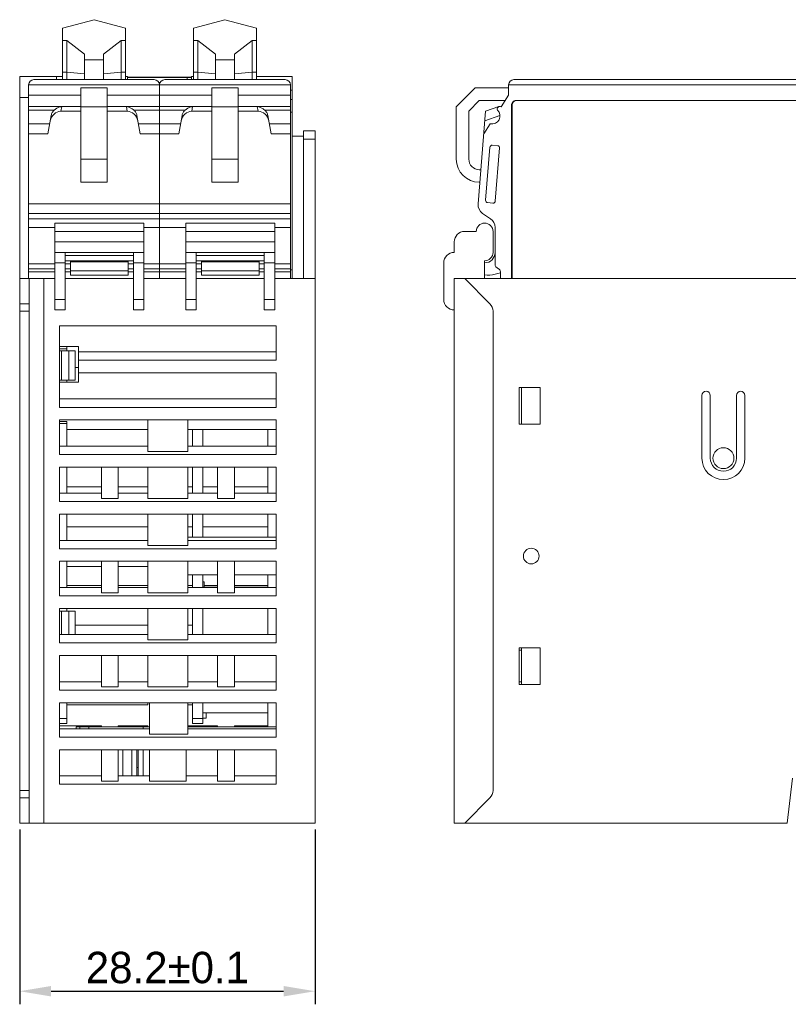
# Model space of a CAD drawing. Header units: inches. Extents: x 830 to 2908, y -1046 to 167.
# Tile 60 of 62: x 2725 to 2799, y -941 to -847. Entities that reach past the tile are written whole.
import ezdxf

# ---------------------------------------------------------------- set-up
doc = ezdxf.new("R2010")
doc.units = ezdxf.units.IN
doc.header["$LTSCALE"] = 23.1
doc.header["$MEASUREMENT"] = 0
doc.header["$PDSIZE"] = -5
doc.layers.get('0').update_dxf_attribs({"lineweight": 18})
doc.layers.get('Defpoints').update_dxf_attribs({"lineweight": 18})
for name, color, linetype, lineweight in [('1_13_1_1', 7, 'Continuous', 18), ('1_15_1_1', 7, 'Continuous', 18), ('1_27', 7, 'Continuous', 18), ('1_4_1_3', 7, 'Continuous', 18), ('1_6', 7, 'Continuous', 18)]:
    doc.layers.add(name, color=color, linetype=linetype, lineweight=lineweight)
doc.styles.add('文字样式①', font='txt')
doc.dimstyles.new('标准样式（宋体）', dxfattribs={"dimtxt": 3, "dimasz": 3, "dimexe": 1.25, "dimexo": 0.625, "dimtad": 1, "dimtoh": 1, "dimdec": 8, "dimdsep": 46, "dimtxsty": '文字样式①', "dimcen": 0, "dimdle": 6, "dimadec": 0, "dimazin": 0, "dimtfac": 1, "dimtofl": 0, "dimtmove": 0, "dimatfit": 3, "dimfxl": 1, "dimtolj": 1, "dimarcsym": 0})

# ---------------------------------------------------------------- blocks, each defined once
blk = doc.blocks.new('*D21')
at = {"color": 0, "lineweight": -2, "transparency": 16777216}
for p, q in [((2725.474, -924.639), (2725.474, -941.319)), ((2753.674, -924.639), (2753.674, -941.319)), ((2728.474, -940.069), (2750.674, -940.069))]:
    blk.add_line(p, q, dxfattribs=at)
at = {"color": 0, "transparency": 16777216}
for points in [[(2728.474, -939.569), (2728.474, -940.569), (2725.474, -940.069)], [(2750.674, -939.569), (2750.674, -940.569), (2753.674, -940.069)]]:
    blk.add_solid(points, dxfattribs=at)
at = {"layer": 'Defpoints', "color": 0, "transparency": 16777216}
for p in [(2725.474, -924.014), (2753.674, -924.014), (2753.674, -940.069)]:
    blk.add_point(p, dxfattribs=at)
at = {"color": 0, "lineweight": 0, "transparency": 16777216, "insert": (2739.574, -937.827), "char_height": 3, "attachment_point": 5, "style": '文字样式①'}
blk.add_mtext('\\A1;28.2{\\H1x;%%p0.1}', dxfattribs=at)

msp = doc.modelspace()

# ---------------------------------------------------------------- linework, layer by layer
at = {"color": 7, "linetype": 'Continuous', "lineweight": 0}
for p, q in [((2725.474, -924.014), (2725.474, -852.714)), ((2725.474, -852.714), (2729.574, -852.714)), ((2728.974, -852.714), (2728.974, -853.014)), ((2735.574, -852.714), (2735.774, -852.714)), ((2735.774, -853.014), (2735.774, -852.714)), ((2741.874, -852.789), (2735.774, -852.789)), ((2735.774, -852.814), (2741.874, -852.814)), ((2736.274, -852.789), (2736.274, -852.814)), ((2737.234, -852.789), (2737.234, -852.814)), ((2741.474, -853.014), (2741.474, -852.814)), ((2741.874, -852.714), (2742.074, -852.714)), ((2741.874, -852.714), (2741.874, -853.014)), ((2748.074, -852.714), (2751.474, -852.714)), ((2751.474, -872.014), (2751.474, -852.714)), ((2738.89, -853.278), (2738.759, -853.278)), ((2751.324, -854.014), (2751.474, -854.014)), ((2726.324, -854.716), (2725.474, -854.716)), ((2751.474, -854.914), (2751.324, -854.914)), ((2751.324, -856.114), (2751.474, -856.114)), ((2751.474, -858.414), (2752.574, -858.414)), ((2752.574, -857.914), (2753.674, -857.914)), ((2752.574, -857.914), (2752.574, -872.014)), ((2753.674, -924.014), (2753.674, -857.914)), ((2753.674, -858.714), (2752.574, -858.714)), ((2737.324, -866.714), (2728.824, -866.714)), ((2728.824, -875.014), (2728.824, -866.714)), ((2737.324, -875.014), (2737.324, -866.714)), ((2749.824, -866.714), (2741.324, -866.714)), ((2741.324, -875.014), (2741.324, -866.714)), ((2749.824, -875.014), (2749.824, -866.714)), ((2728.824, -867.514), (2737.324, -867.514)), ((2741.324, -867.514), (2749.824, -867.514)), ((2769.065, -867.514), (2767.965, -867.514)), ((2770.665, -869.514), (2770.665, -867.514)), ((2737.324, -868.514), (2728.824, -868.514)), ((2749.824, -868.514), (2741.324, -868.514)), ((2766.965, -868.514), (2766.965, -869.514)), ((2728.824, -869.514), (2737.324, -869.514)), ((2729.824, -875.014), (2729.824, -869.514)), ((2736.324, -875.014), (2736.324, -869.514)), ((2741.324, -869.514), (2749.824, -869.514)), ((2742.324, -875.014), (2742.324, -869.514)), ((2748.824, -875.014), (2748.824, -869.514)), ((2729.824, -870.514), (2728.824, -870.514)), ((2736.324, -869.802), (2729.824, -869.802)), ((2736.324, -870.314), (2729.824, -870.314)), ((2737.324, -870.514), (2736.324, -870.514)), ((2742.324, -870.514), (2741.324, -870.514)), ((2742.324, -869.802), (2748.824, -869.802)), ((2748.824, -870.314), (2742.324, -870.314)), ((2749.824, -870.514), (2748.824, -870.514)), ((2765.965, -870.514), (2765.965, -874.014)), ((2769.865, -872.014), (2769.865, -870.314)), ((2751.324, -871.164), (2751.474, -871.164)), ((2725.474, -872.014), (2728.824, -872.014)), ((2726.374, -924.014), (2726.374, -872.014)), ((2727.774, -872.014), (2727.774, -924.014)), ((2736.324, -872.014), (2729.824, -872.014)), ((2741.324, -872.014), (2737.324, -872.014)), ((2742.324, -872.014), (2748.824, -872.014)), ((2753.674, -872.014), (2749.824, -872.014)), ((2766.965, -872.014), (2766.965, -924.014)), ((2766.965, -872.014), (2806.608, -872.014)), ((2767.965, -872.014), (2770.372, -874.421)), ((2725.474, -874.421), (2726.374, -874.421)), ((2728.824, -874.014), (2729.824, -874.014)), ((2736.324, -874.014), (2737.324, -874.014)), ((2741.324, -874.014), (2742.324, -874.014)), ((2748.824, -874.014), (2749.824, -874.014)), ((2726.374, -875.128), (2725.474, -875.128)), ((2729.824, -875.014), (2728.824, -875.014)), ((2737.324, -875.014), (2736.324, -875.014)), ((2742.324, -875.014), (2741.324, -875.014)), ((2749.824, -875.014), (2748.824, -875.014)), ((2770.665, -920.9), (2770.665, -875.128)), ((2749.974, -876.514), (2729.274, -876.514)), ((2729.274, -884.314), (2729.274, -876.514)), ((2749.974, -876.514), (2749.974, -879.814)), ((2729.274, -878.514), (2731.074, -878.514)), ((2729.274, -878.714), (2729.974, -878.714)), ((2729.274, -878.914), (2730.774, -878.914)), ((2729.474, -878.914), (2729.474, -881.714)), ((2729.974, -878.914), (2729.974, -878.514)), ((2730.174, -878.914), (2730.174, -881.714)), ((2730.774, -878.914), (2730.774, -881.714)), ((2731.074, -881.914), (2731.074, -878.514)), ((2749.974, -879.014), (2731.074, -879.014)), ((2749.974, -879.814), (2731.074, -879.814)), ((2730.774, -880.514), (2731.074, -880.514)), ((2749.974, -881.014), (2731.074, -881.014)), ((2749.974, -881.014), (2749.974, -884.314)), ((2729.274, -881.714), (2730.774, -881.714)), ((2729.274, -881.914), (2731.074, -881.914)), ((2729.974, -881.914), (2729.974, -881.714)), ((2773.165, -885.914), (2773.165, -882.414)), ((2773.165, -882.414), (2775.165, -882.414)), ((2773.38, -882.414), (2773.38, -885.914)), ((2775.165, -882.414), (2775.165, -885.914)), ((2749.974, -883.514), (2729.274, -883.514)), ((2790.615, -883.164), (2790.615, -889.164)), ((2791.415, -889.164), (2791.415, -883.164)), ((2793.915, -883.164), (2793.915, -889.164)), ((2794.715, -889.164), (2794.715, -883.164)), ((2749.974, -884.314), (2729.274, -884.314)), ((2729.274, -885.514), (2749.974, -885.514)), ((2729.274, -888.814), (2729.274, -885.514)), ((2729.974, -885.664), (2729.274, -885.664)), ((2729.974, -888.014), (2729.974, -885.664)), ((2737.724, -885.514), (2737.724, -888.514)), ((2741.524, -888.514), (2741.524, -885.514)), ((2749.974, -885.514), (2749.974, -888.814)), ((2729.974, -885.864), (2729.274, -885.864)), ((2737.724, -886.414), (2729.974, -886.414)), ((2749.974, -886.414), (2741.524, -886.414)), ((2741.974, -888.014), (2741.974, -886.414)), ((2742.974, -886.414), (2742.974, -888.014)), ((2749.174, -888.014), (2749.174, -886.414)), ((2775.165, -885.914), (2773.165, -885.914)), ((2729.274, -888.014), (2737.724, -888.014)), ((2737.724, -888.514), (2741.524, -888.514)), ((2741.524, -888.014), (2749.974, -888.014)), ((2749.974, -888.814), (2729.274, -888.814)), ((2729.274, -890.014), (2749.974, -890.014)), ((2729.274, -893.314), (2729.274, -890.014)), ((2729.974, -890.014), (2729.974, -892.514)), ((2733.274, -890.014), (2733.274, -893.014)), ((2734.874, -893.014), (2734.874, -890.014)), ((2737.724, -890.014), (2737.724, -893.014)), ((2741.524, -893.014), (2741.524, -890.014)), ((2741.974, -892.514), (2741.974, -890.014)), ((2742.974, -890.014), (2742.974, -892.514)), ((2744.374, -890.014), (2744.374, -893.014)), ((2745.974, -893.014), (2745.974, -890.014)), ((2749.174, -892.514), (2749.174, -890.014)), ((2749.974, -890.014), (2749.974, -893.314)), ((2729.974, -891.914), (2733.274, -891.914)), ((2734.874, -891.914), (2737.724, -891.914)), ((2741.524, -891.914), (2741.974, -891.914)), ((2742.974, -891.914), (2744.374, -891.914)), ((2749.174, -891.914), (2745.974, -891.914)), ((2729.274, -892.514), (2733.274, -892.514)), ((2733.274, -893.014), (2734.874, -893.014)), ((2734.874, -892.514), (2737.724, -892.514)), ((2737.724, -893.014), (2741.524, -893.014)), ((2741.524, -892.514), (2744.374, -892.514)), ((2744.374, -893.014), (2745.974, -893.014)), ((2745.974, -892.514), (2749.974, -892.514)), ((2749.974, -893.314), (2729.274, -893.314)), ((2729.274, -894.514), (2749.974, -894.514)), ((2729.274, -897.814), (2729.274, -894.514)), ((2729.974, -894.514), (2729.974, -897.014)), ((2737.724, -894.514), (2737.724, -897.514)), ((2741.524, -897.514), (2741.524, -894.514)), ((2741.974, -896.714), (2741.974, -894.514)), ((2742.974, -894.514), (2742.974, -896.714)), ((2749.174, -896.714), (2749.174, -894.514)), ((2749.974, -894.514), (2749.974, -897.814)), ((2729.974, -895.714), (2737.724, -895.714)), ((2741.974, -895.714), (2741.524, -895.714)), ((2749.174, -895.714), (2742.974, -895.714)), ((2729.274, -897.014), (2737.724, -897.014)), ((2741.524, -896.714), (2749.974, -896.714)), ((2741.524, -897.014), (2749.974, -897.014)), ((2749.974, -897.814), (2729.274, -897.814)), ((2737.724, -897.514), (2741.524, -897.514)), ((2729.274, -899.014), (2749.974, -899.014)), ((2729.274, -902.314), (2729.274, -899.014)), ((2729.974, -899.014), (2729.974, -901.514)), ((2729.974, -899.514), (2733.274, -899.514)), ((2733.274, -899.014), (2733.274, -902.014)), ((2734.874, -902.014), (2734.874, -899.014)), ((2734.874, -899.514), (2737.724, -899.514)), ((2737.724, -899.014), (2737.724, -902.014)), ((2741.524, -902.014), (2741.524, -899.014)), ((2744.374, -899.014), (2744.374, -902.014)), ((2745.974, -902.014), (2745.974, -899.014)), ((2749.974, -899.014), (2749.974, -902.314)), ((2744.374, -900.314), (2741.524, -900.314)), ((2741.974, -901.514), (2741.974, -900.314)), ((2742.974, -900.314), (2742.974, -901.514)), ((2749.974, -900.314), (2745.974, -900.314)), ((2749.174, -901.514), (2749.174, -900.314)), ((2729.274, -901.514), (2733.274, -901.514)), ((2729.974, -901.314), (2733.274, -901.314)), ((2737.724, -901.314), (2734.874, -901.314)), ((2734.874, -901.514), (2737.724, -901.514)), ((2741.974, -901.314), (2741.524, -901.314)), ((2741.524, -901.514), (2744.374, -901.514)), ((2744.374, -901.314), (2743.074, -901.314)), ((2749.174, -901.314), (2745.974, -901.314)), ((2745.974, -901.514), (2749.974, -901.514)), ((2749.974, -902.314), (2729.274, -902.314)), ((2733.274, -902.014), (2734.874, -902.014)), ((2737.724, -902.014), (2741.524, -902.014)), ((2744.374, -902.014), (2745.974, -902.014)), ((2729.274, -903.514), (2749.974, -903.514)), ((2729.274, -906.814), (2729.274, -903.514)), ((2729.974, -903.764), (2729.974, -903.514)), ((2737.724, -903.514), (2737.724, -906.514)), ((2741.524, -906.514), (2741.524, -903.514)), ((2741.974, -906.014), (2741.974, -903.514)), ((2742.974, -903.514), (2742.974, -906.014)), ((2749.174, -906.014), (2749.174, -903.514)), ((2749.974, -903.514), (2749.974, -906.814)), ((2729.274, -903.764), (2730.774, -903.764)), ((2729.474, -903.764), (2729.474, -906.014)), ((2730.174, -903.764), (2730.174, -906.014)), ((2730.774, -903.764), (2730.774, -906.014)), ((2730.774, -905.114), (2737.724, -905.114)), ((2741.974, -905.114), (2741.524, -905.114)), ((2729.274, -906.014), (2737.724, -906.014)), ((2741.524, -906.014), (2749.974, -906.014)), ((2749.974, -906.814), (2729.274, -906.814)), ((2737.724, -906.514), (2741.524, -906.514)), ((2773.165, -907.264), (2775.165, -907.264)), ((2773.165, -910.764), (2773.165, -907.264)), ((2773.38, -907.264), (2773.38, -910.764)), ((2775.165, -907.264), (2775.165, -910.764)), ((2729.274, -908.014), (2749.974, -908.014)), ((2729.274, -911.314), (2729.274, -908.014)), ((2733.274, -908.014), (2733.274, -911.014)), ((2734.874, -911.014), (2734.874, -908.014)), ((2737.724, -908.014), (2737.724, -911.014)), ((2741.524, -911.014), (2741.524, -908.014)), ((2744.374, -908.014), (2744.374, -911.014)), ((2745.974, -911.014), (2745.974, -908.014)), ((2749.974, -908.014), (2749.974, -911.314)), ((2773.165, -907.514), (2773.38, -907.514)), ((2729.274, -910.514), (2733.274, -910.514)), ((2733.274, -911.014), (2734.874, -911.014)), ((2734.874, -910.514), (2737.724, -910.514)), ((2737.724, -911.014), (2741.524, -911.014)), ((2741.524, -910.514), (2744.374, -910.514)), ((2744.374, -911.014), (2745.974, -911.014)), ((2745.974, -910.514), (2749.974, -910.514)), ((2773.165, -910.514), (2773.38, -910.514)), ((2775.165, -910.764), (2773.165, -910.764)), ((2749.974, -911.314), (2729.274, -911.314)), ((2729.274, -912.514), (2749.974, -912.514)), ((2729.274, -915.812), (2729.274, -912.514)), ((2729.974, -914.514), (2729.974, -912.514)), ((2729.974, -912.714), (2737.724, -912.714)), ((2737.724, -912.514), (2737.724, -912.714)), ((2737.874, -912.514), (2737.874, -915.514)), ((2741.524, -915.515), (2741.524, -912.514)), ((2741.974, -912.714), (2741.524, -912.714)), ((2741.974, -914.514), (2741.974, -912.514)), ((2742.974, -912.514), (2742.974, -914.514)), ((2749.174, -914.814), (2749.174, -912.514)), ((2749.974, -912.514), (2749.974, -915.817)), ((2729.274, -914.014), (2729.974, -914.014)), ((2729.974, -914.514), (2729.274, -914.514)), ((2729.274, -914.714), (2733.274, -914.714)), ((2730.87, -914.814), (2737.874, -914.814)), ((2730.87, -914.814), (2730.87, -915.011)), ((2731.224, -915.011), (2731.224, -914.814)), ((2732.074, -914.814), (2732.074, -915.012)), ((2733.274, -914.714), (2733.274, -914.814)), ((2734.874, -914.714), (2737.724, -914.714)), ((2734.874, -914.814), (2734.874, -914.714)), ((2737.274, -915.014), (2737.274, -914.814)), ((2737.724, -914.714), (2737.724, -914.814)), ((2741.524, -914.714), (2744.374, -914.714)), ((2741.524, -914.814), (2749.974, -914.814)), ((2742.974, -914.014), (2741.974, -914.014)), ((2742.974, -914.514), (2741.974, -914.514)), ((2744.374, -914.714), (2744.374, -914.814)), ((2749.174, -914.714), (2745.974, -914.714)), ((2745.974, -914.814), (2745.974, -914.714)), ((2729.274, -915.011), (2737.874, -915.014)), ((2749.974, -915.819), (2729.274, -915.811)), ((2737.874, -915.514), (2741.524, -915.515)), ((2741.524, -915.015), (2749.974, -915.019)), ((2729.274, -917.011), (2749.974, -917.011)), ((2729.274, -920.309), (2729.274, -917.011)), ((2733.274, -917.011), (2733.274, -920.009)), ((2734.874, -920.009), (2734.874, -917.011)), ((2735.324, -917.011), (2735.324, -919.509)), ((2736.174, -917.011), (2736.174, -919.509)), ((2736.674, -919.51), (2736.674, -917.011)), ((2736.774, -917.011), (2736.774, -919.51)), ((2737.274, -919.51), (2737.274, -917.011)), ((2737.874, -917.011), (2737.874, -920.01)), ((2741.374, -920.01), (2741.374, -917.011)), ((2744.374, -917.011), (2744.374, -920.011)), ((2745.974, -920.012), (2745.974, -917.011)), ((2749.974, -917.011), (2749.974, -920.312)), ((2729.274, -919.508), (2733.274, -919.509)), ((2734.874, -919.509), (2737.874, -919.51)), ((2736.674, -918.714), (2736.774, -918.714)), ((2741.374, -919.511), (2744.374, -919.511)), ((2745.974, -919.512), (2749.974, -919.512)), ((2749.974, -920.312), (2729.274, -920.308)), ((2733.274, -920.009), (2734.874, -920.009)), ((2737.874, -920.01), (2741.374, -920.011)), ((2744.374, -920.011), (2745.974, -920.012)), ((2799.265, -919.714), (2798.765, -924.014)), ((2725.474, -920.9), (2726.374, -920.9)), ((2726.374, -921.607), (2725.474, -921.607)), ((2770.372, -921.607), (2767.965, -924.014)), ((2725.474, -924.014), (2753.674, -924.014)), ((2766.965, -924.014), (2798.765, -924.014))]:
    msp.add_line(p, q, dxfattribs=at)
for centre, radius in [((2792.665, -889.164), 1), ((2774.315, -898.514), 0.75)]:
    msp.add_circle(centre, radius, dxfattribs=at)
for centre, radius, start, end in [((2769.865, -867.514), 0.8, 0, 180), ((2767.965, -868.514), 1, 90, 180), ((2766.965, -870.514), 1, 90, 180), ((2769.865, -869.514), 0.8, 270, 0), ((2766.965, -874.014), 1, 180, 270), ((2769.665, -875.128), 1, 0, 45), ((2791.015, -883.164), 0.4, 0, 180), ((2794.315, -883.164), 0.4, 0, 180), ((2792.665, -889.164), 2.05, 180, 0), ((2792.665, -889.164), 1.25, 180, 0), ((2769.665, -920.9), 1, 315, 0)]:
    msp.add_arc(centre, radius, start, end, dxfattribs=at)
at = {"layer": '1_13_1_1', "color": 7, "linetype": 'Continuous', "lineweight": 0}
for q in [(2743.274, -913.48), (2742.974, -913.98)]:
    msp.add_line((2743.274, -913.98), q, dxfattribs=at)
at = {"layer": '1_15_1_1', "color": 7, "linetype": 'Continuous', "lineweight": 0}
for p, q in [((2742.974, -901.48), (2744.374, -901.48)), ((2745.974, -901.48), (2749.174, -901.48)), ((2742.974, -913.48), (2749.174, -913.48))]:
    msp.add_line(p, q, dxfattribs=at)
at = {"layer": '1_27', "color": 7, "linetype": 'Continuous', "lineweight": 0}
for p, q in [((2772.493, -855.414), (2772.493, -872.014)), ((2838.435, -855.014), (2772.893, -855.014))]:
    msp.add_line(p, q, dxfattribs=at)
msp.add_arc((2772.893, -855.414), 0.4, 90.03553, 179.99778, dxfattribs=at)
at = {"layer": '1_4_1_3', "color": 7, "linetype": 'Continuous', "lineweight": 0}
for p, q in [((2742.974, -900.98), (2743.074, -900.98)), ((2743.074, -900.98), (2743.074, -901.48))]:
    msp.add_line(p, q, dxfattribs=at)
at = {"layer": '1_6', "color": 7, "linetype": 'Continuous', "lineweight": 0}
for p, q in [((2732.574, -847.291), (2729.574, -848.085)), ((2729.574, -848.085), (2729.574, -853.014)), ((2735.574, -848.085), (2732.574, -847.291)), ((2735.574, -853.014), (2735.574, -848.085)), ((2745.074, -847.291), (2742.074, -848.085)), ((2742.074, -848.085), (2742.074, -853.014)), ((2748.074, -848.085), (2745.074, -847.291)), ((2748.074, -853.014), (2748.074, -848.085)), ((2729.974, -849.277), (2729.574, -849.277)), ((2729.974, -853.014), (2729.974, -849.277)), ((2731.674, -850.595), (2729.974, -849.277)), ((2735.174, -849.277), (2733.474, -850.595)), ((2735.174, -849.277), (2735.174, -853.014)), ((2735.574, -849.277), (2735.174, -849.277)), ((2742.474, -849.277), (2742.074, -849.277)), ((2742.474, -853.014), (2742.474, -849.277)), ((2744.174, -850.595), (2742.474, -849.277)), ((2747.674, -849.277), (2745.974, -850.595)), ((2748.074, -849.277), (2747.674, -849.277)), ((2747.674, -849.277), (2747.674, -853.014)), ((2731.674, -853.014), (2731.674, -850.595)), ((2733.474, -850.595), (2733.474, -853.014)), ((2744.174, -853.014), (2744.174, -850.595)), ((2745.974, -850.595), (2745.974, -853.014)), ((2731.674, -851.128), (2733.474, -851.128)), ((2744.174, -851.128), (2745.974, -851.128)), ((2729.974, -852.294), (2729.574, -852.294)), ((2731.674, -852.452), (2729.974, -852.294)), ((2735.174, -852.294), (2733.474, -852.452)), ((2735.574, -852.294), (2735.174, -852.294)), ((2742.474, -852.294), (2742.074, -852.294)), ((2744.174, -852.452), (2742.474, -852.294)), ((2747.674, -852.294), (2745.974, -852.452)), ((2748.074, -852.294), (2747.674, -852.294)), ((2726.324, -872.014), (2726.324, -853.514)), ((2751.324, -853.514), (2726.324, -853.514)), ((2726.824, -853.014), (2738.324, -853.014)), ((2738.824, -853.514), (2738.824, -872.014)), ((2739.324, -853.014), (2750.824, -853.014)), ((2751.324, -857.201), (2751.324, -853.514)), ((2772.157, -853.514), (2772.157, -854.514)), ((2837.603, -853.514), (2772.157, -853.514)), ((2772.657, -853.014), (2837.685, -853.014)), ((2726.324, -854.514), (2731.324, -854.514)), ((2731.324, -862.814), (2731.324, -853.814)), ((2731.324, -853.814), (2733.824, -853.814)), ((2733.824, -862.814), (2733.824, -853.814)), ((2733.824, -854.514), (2743.824, -854.514)), ((2743.824, -853.814), (2746.324, -853.814)), ((2743.824, -862.814), (2743.824, -853.814)), ((2746.324, -862.814), (2746.324, -853.814)), ((2746.324, -854.514), (2751.324, -854.514)), ((2767.157, -855.614), (2768.957, -853.814)), ((2768.957, -853.814), (2772.157, -853.814)), ((2771.452, -855.608), (2772.157, -854.514)), ((2726.324, -855.568), (2731.324, -855.568)), ((2729.404, -856.039), (2729.485, -855.583)), ((2731.324, -855.583), (2729.485, -855.583)), ((2731.324, -855.614), (2733.824, -855.614)), ((2733.824, -855.568), (2743.824, -855.568)), ((2735.663, -855.583), (2733.824, -855.583)), ((2735.663, -855.583), (2735.744, -856.039)), ((2741.904, -856.039), (2741.985, -855.583)), ((2743.824, -855.583), (2741.985, -855.583)), ((2743.824, -855.614), (2746.324, -855.614)), ((2746.324, -855.568), (2751.324, -855.568)), ((2748.163, -855.583), (2746.324, -855.583)), ((2748.163, -855.583), (2748.244, -856.039)), ((2767.157, -855.614), (2767.157, -860.614)), ((2769.357, -855.014), (2768.357, -856.014)), ((2769.357, -855.014), (2771.835, -855.014)), ((2771.232, -855.583), (2769.956, -856.039)), ((2772.431, -855.401), (2772.419, -855.513)), ((2772.419, -872.014), (2772.419, -855.513)), ((2772.46, -855.309), (2772.431, -855.401)), ((2772.881, -855.014), (2838.485, -855.014)), ((2728.776, -855.928), (2726.324, -855.928)), ((2728.485, -856.436), (2728.174, -858.198)), ((2731.324, -856.039), (2729.404, -856.039)), ((2735.744, -856.039), (2733.824, -856.039)), ((2741.276, -855.928), (2736.371, -855.928)), ((2736.974, -858.198), (2736.663, -856.436)), ((2740.985, -856.436), (2740.674, -858.198)), ((2743.824, -856.039), (2741.904, -856.039)), ((2748.244, -856.039), (2746.324, -856.039)), ((2751.324, -855.928), (2748.871, -855.928)), ((2749.474, -858.198), (2749.163, -856.436)), ((2768.357, -860.614), (2768.357, -856.014)), ((2769.243, -864.891), (2769.956, -856.039)), ((2769.882, -856.953), (2771.331, -856.436)), ((2772.419, -856.014), (2772.493, -856.014)), ((2728.345, -857.228), (2726.324, -857.228)), ((2740.845, -857.228), (2736.803, -857.228)), ((2751.324, -857.228), (2749.303, -857.228)), ((2751.324, -872.014), (2751.324, -857.228)), ((2769.782, -858.198), (2770.407, -857.228)), ((2728.174, -858.198), (2726.324, -858.198)), ((2740.674, -858.198), (2736.974, -858.198)), ((2751.324, -858.198), (2749.474, -858.198)), ((2771.111, -859.329), (2770.591, -859.28)), ((2770.373, -859.463), (2769.964, -864.542)), ((2770.882, -864.624), (2771.291, -859.544)), ((2731.324, -860.614), (2733.824, -860.614)), ((2743.824, -860.614), (2746.324, -860.614)), ((2769.357, -861.614), (2769.507, -861.614)), ((2733.824, -862.814), (2731.324, -862.814)), ((2746.324, -862.814), (2743.824, -862.814)), ((2769.41, -862.814), (2769.357, -862.814)), ((2726.324, -864.891), (2751.324, -864.891)), ((2770.144, -864.757), (2770.664, -864.807)), ((2751.324, -865.796), (2726.324, -865.796)), ((2770.43, -866.314), (2769.674, -865.796)), ((2726.324, -866.314), (2751.324, -866.314)), ((2728.824, -867.139), (2726.324, -867.139)), ((2741.324, -867.139), (2737.324, -867.139)), ((2751.324, -867.139), (2749.824, -867.139)), ((2770.865, -867.139), (2770.865, -870.614)), ((2726.324, -870.614), (2728.824, -870.614)), ((2729.824, -870.614), (2730.324, -870.614)), ((2730.324, -870.314), (2730.324, -871.689)), ((2730.324, -870.411), (2735.824, -870.411)), ((2735.824, -871.689), (2735.824, -870.314)), ((2735.824, -870.614), (2736.324, -870.614)), ((2737.324, -870.614), (2741.324, -870.614)), ((2742.324, -870.614), (2742.824, -870.614)), ((2742.824, -870.314), (2742.824, -871.689)), ((2742.824, -870.411), (2748.324, -870.411)), ((2748.324, -871.689), (2748.324, -870.314)), ((2748.324, -870.614), (2748.824, -870.614)), ((2749.824, -870.614), (2751.324, -870.614)), ((2772.493, -870.564), (2772.419, -870.564)), ((2726.324, -871.077), (2728.824, -871.077)), ((2728.824, -871.356), (2726.324, -871.356)), ((2729.824, -871.077), (2730.324, -871.077)), ((2730.324, -871.356), (2729.824, -871.356)), ((2730.324, -871.267), (2735.824, -871.267)), ((2735.824, -871.077), (2736.324, -871.077)), ((2736.324, -871.356), (2735.824, -871.356)), ((2737.324, -871.077), (2741.324, -871.077)), ((2741.324, -871.356), (2737.324, -871.356)), ((2742.324, -871.077), (2742.824, -871.077)), ((2742.824, -871.356), (2742.324, -871.356)), ((2742.824, -871.267), (2748.324, -871.267)), ((2748.324, -871.077), (2748.824, -871.077)), ((2748.824, -871.356), (2748.324, -871.356)), ((2749.824, -871.077), (2751.324, -871.077)), ((2751.324, -871.356), (2749.824, -871.356)), ((2771.365, -871.46), (2770.865, -871.594)), ((2771.365, -871.356), (2771.365, -872.014)), ((2772.493, -871.214), (2772.419, -871.214)), ((2730.324, -871.689), (2735.824, -871.689)), ((2742.824, -871.689), (2748.324, -871.689))]:
    msp.add_line(p, q, dxfattribs=at)
for centre, radius, start, end in [((2726.824, -853.514), 0.5, 90, 180), ((2738.324, -853.514), 0.5, 0, 90), ((2739.324, -853.514), 0.5, 90, 180), ((2750.824, -853.514), 0.5, 0, 90), ((2772.657, -853.514), 0.5, 90, 180), ((2771.316, -855.818), 0.25, 57.18711, 206.14276), ((2770.57, -856.484), 0.762, 257.63001, 46.81024), ((2770.573, -859.479), 0.2, 84.5726, 175.39406), ((2771.092, -859.528), 0.2, 355.39406, 84.5726), ((2769.357, -860.614), 2.2, 180, 270), ((2769.357, -860.614), 1, 180, 270), ((2770.239, -864.971), 1, 175.39406, 235.56457), ((2770.163, -864.558), 0.2, 175.39406, 264.5726), ((2770.682, -864.608), 0.2, 264.5726, 355.39406), ((2769.865, -867.139), 1, 0, 55.56457), ((2769.865, -869.514), 1, 270, 360), ((2771.365, -870.614), 0.5, 180, 247.97569), ((2770.258, -869.689), 2, 258.6265, 287.65431), ((2771.065, -871.356), 0.3, 0, 67.97569)]:
    msp.add_arc(centre, radius, start, end, dxfattribs=at)
for centre, major_axis, start_param, end_param in [((2729.377, -857.132), (0.162, 1.083), 0.135625, 1.542167), ((2735.771, -857.132), (-0.162, 1.083), -1.542167, -0.135625), ((2741.877, -857.132), (0.162, 1.083), 0.135625, 1.542167), ((2748.271, -857.132), (-0.162, 1.083), -1.542167, -0.135625)]:
    msp.add_ellipse(centre, major_axis=major_axis, ratio=0.912808, start_param=start_param, end_param=end_param, dxfattribs=at)
for points, knots in [([(2729.485, -855.583), (2729.422, -855.593), (2729.164, -855.656), (2728.928, -855.796), (2728.776, -855.928)], [0, 0, 0, 0, 0.240616, 1, 1, 1, 1]), ([(2736.371, -855.928), (2736.32, -855.883), (2736.111, -855.722), (2735.857, -855.614), (2735.663, -855.583)], [0, 0, 0, 0, 0.257663, 1, 1, 1, 1]), ([(2741.985, -855.583), (2741.922, -855.593), (2741.664, -855.656), (2741.428, -855.796), (2741.276, -855.928)], [0, 0, 0, 0, 0.240616, 1, 1, 1, 1]), ([(2748.871, -855.928), (2748.82, -855.883), (2748.611, -855.722), (2748.357, -855.614), (2748.163, -855.583)], [0, 0, 0, 0, 0.257663, 1, 1, 1, 1]), ([(2772.712, -855.048), (2772.708, -855.05), (2772.636, -855.081), (2772.532, -855.169), (2772.477, -855.267), (2772.46, -855.309)], [0, 0, 0, 0, 0.033309, 0.558281, 1, 1, 1, 1]), ([(2728.485, -856.436), (2728.503, -856.333), (2728.567, -856.139), (2728.701, -855.985), (2728.776, -855.928)], [0, 0, 0, 0, 0.525423, 1, 1, 1, 1]), ([(2736.371, -855.928), (2736.447, -855.985), (2736.581, -856.139), (2736.645, -856.333), (2736.663, -856.436)], [0, 0, 0, 0, 0.474604, 1, 1, 1, 1]), ([(2740.985, -856.436), (2741.003, -856.333), (2741.067, -856.139), (2741.201, -855.985), (2741.276, -855.928)], [0, 0, 0, 0, 0.525423, 1, 1, 1, 1]), ([(2748.871, -855.928), (2748.947, -855.985), (2749.081, -856.139), (2749.145, -856.333), (2749.163, -856.436)], [0, 0, 0, 0, 0.474604, 1, 1, 1, 1])]:
    msp.add_open_spline(points, degree=3, knots=knots, dxfattribs=at)
msp.add_open_spline([(2772.881, -855.014), (2772.822, -855.014), (2772.764, -855.027), (2772.712, -855.048)], degree=3, dxfattribs=at)

# ---------------------------------------------------------------- dimensions: what is measured, and where the dimension line sits
at = {"color": 142, "lineweight": 0}
dim = msp.add_linear_dim(base=(2753.674, -940.069), p1=(2725.474, -924.014), p2=(2753.674, -924.014), text='<>{\\H1x;%%p0.1}', dimstyle='标准样式（宋体）', override={"dimdec": 1, "dimarcsym": 1}, dxfattribs=at)
dim.commit()
dim.dimension.update_dxf_attribs({"geometry": '*D21', "text_midpoint": (2739.574, -937.827)})

doc.saveas('drawing.dxf')
